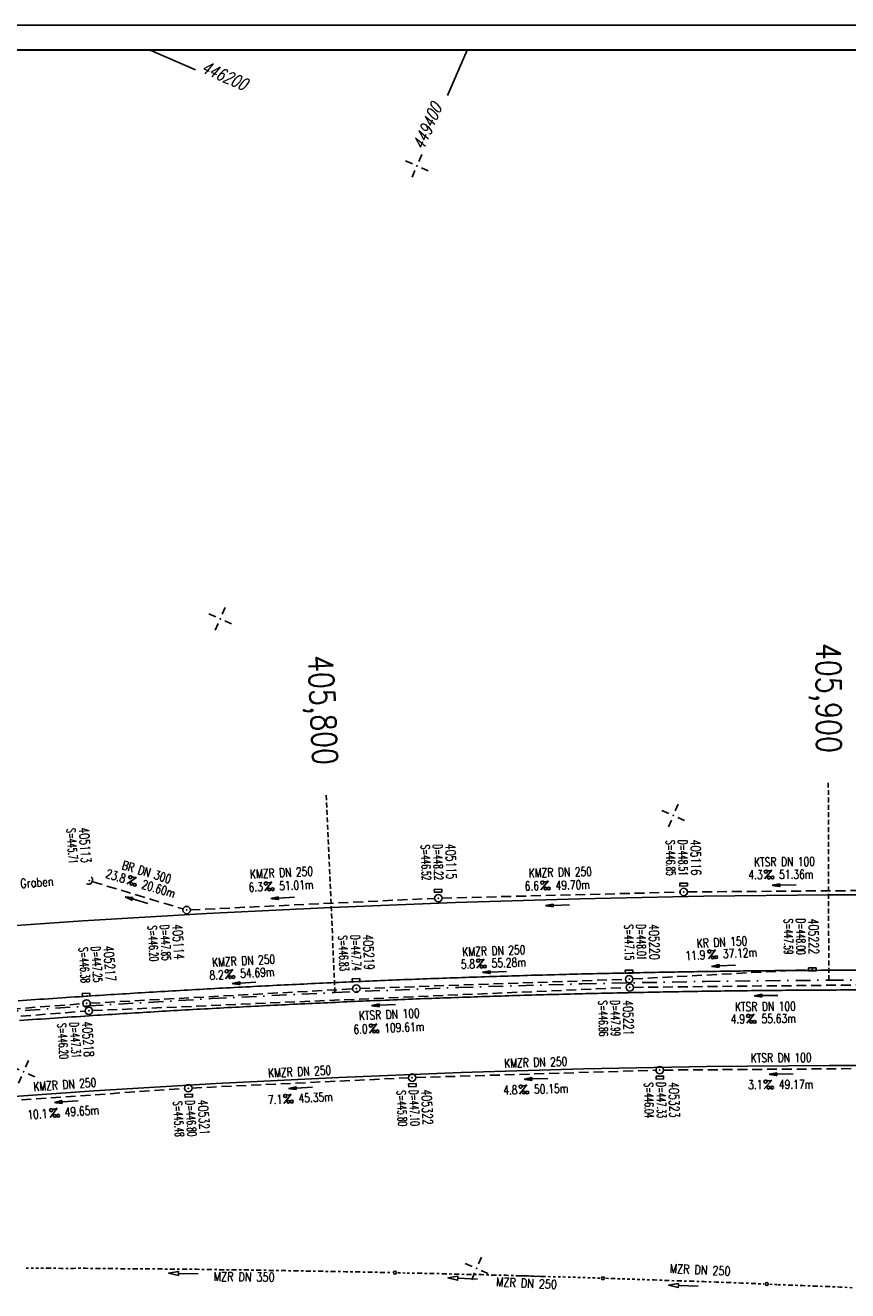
# Model space of a CAD drawing. Extents: x 0 to 1135, y 0 to 420.
# Tile 14 of 52: x 452 to 619, y 164 to 420. Entities that reach past the tile are written whole.
import ezdxf
from ezdxf.enums import TextEntityAlignment as Align

# ---------------------------------------------------------------- set-up
doc = ezdxf.new("R2010")
doc.units = 0
doc.header["$LTSCALE"] = 2
doc.header["$MEASUREMENT"] = 0
for name, pattern in [('ACAD_ISO03W100', [0.5, 0.25, -0.25]), ('AUSGEZOGEN', [0]), ('GESTRICH-X2', [1.5, 1, -0.5]), ('GESTRICHELT', [0.75, 0.5, -0.25]), ('STRICHPT-X3', [3, 1.5, -0.75, 0, -0.75])]:
    doc.linetypes.add(name, pattern=pattern)
doc.layers.get('0').update_dxf_attribs({"linetype": 'AUSGEZOGEN'})
for name, color, linetype in [('ACHSE', 250, 'STRICHPT-X3'), ('FBR', 8, 'CONTINUOUS'), ('HEKTOM', 250, 'GESTRICHELT'), ('KANAL', 7, 'GESTRICH-X2'), ('NETZ', 250, 'CONTINUOUS'), ('PFEIL', 7, 'CONTINUOUS'), ('RAHMEN', 250, 'AUSGEZOGEN'), ('SCHACHTNR', 6, 'CONTINUOUS'), ('SCHRIFT', 7, 'CONTINUOUS'), ('SCHSYMBOL', 7, 'CONTINUOUS'), ('TEXTO', 4, 'CONTINUOUS'), ('TEXTU', 4, 'CONTINUOUS'), ('Tiefenentwässerung', 15, 'CONTINUOUS')]:
    doc.layers.add(name, color=color, linetype=linetype)
doc.styles.add('ROMANS', font='romans.shx', dxfattribs={"width": 0.8})

# ---------------------------------------------------------------- blocks, each defined once
blk = doc.blocks.new('IKR')
at = {"color": 0}
for p, q in [((-2.5, 0), (-1, 0)), ((0, 1), (0, 2.5)), ((1, 0), (2.5, 0)), ((0, -2.5), (0, -1))]:
    blk.add_line(p, q, dxfattribs=at)
blk.add_circle((0, 0), 0.05, dxfattribs=at)
blk.add_point((0, 0), dxfattribs=at)
blk = doc.blocks.new('40')
at = {"color": 0}
blk.add_arc((0.02, 0.31), 0.91, 192.5363, 347.4637, dxfattribs=at)
blk.add_point((0, 0), dxfattribs=at)
blk = doc.blocks.new('PROM')
blk.add_line((1.57, 1.82), (0.02, 0.02))
for centre, radius in [((0.32, 1.51), 0.317), ((0.94, 0.29), 0.283), ((1.64, 0.29), 0.283)]:
    blk.add_circle(centre, radius)
blk.add_arc((0.99, 2.68), 1.03, 239.1414, 303.3549)
blk = doc.blocks.new('PFEIL2')
at = {"color": 0}
for p, q in [((0.88, 0), (-2.4, -0.01)), ((0.88, -0.27), (0.88, 0.28)), ((0.88, 0.28), (2.43, 0.01)), ((0.91, 0.27), (0.88, 0.26)), ((0.97, 0.26), (0.88, 0.25)), ((1.02, 0.25), (0.88, 0.23)), ((1.07, 0.24), (0.88, 0.21)), ((1.13, 0.23), (0.88, 0.19)), ((1.18, 0.22), (0.88, 0.17)), ((1.24, 0.21), (0.88, 0.15)), ((1.29, 0.21), (0.88, 0.14)), ((1.34, 0.2), (0.88, 0.12)), ((1.4, 0.19), (0.88, 0.1)), ((1.45, 0.18), (0.88, 0.08)), ((1.51, 0.17), (0.88, 0.06)), ((1.56, 0.16), (0.88, 0.04)), ((1.61, 0.15), (0.88, 0.02)), ((1.67, 0.14), (0.88, 0.01)), ((1.72, 0.13), (0.88, -0.01)), ((1.78, 0.12), (0.88, -0.03)), ((1.83, 0.11), (0.88, -0.05)), ((1.88, 0.1), (0.88, -0.07)), ((1.94, 0.09), (0.88, -0.09)), ((2.05, 0.08), (0.88, -0.12)), ((1.99, 0.08), (0.88, -0.11)), ((2.1, 0.07), (0.88, -0.14)), ((2.15, 0.06), (0.88, -0.16)), ((2.21, 0.05), (0.88, -0.18)), ((2.26, 0.04), (0.88, -0.2)), ((2.32, 0.03), (0.88, -0.22)), ((2.37, 0.02), (0.88, -0.23)), ((2.42, 0.01), (0.88, -0.25)), ((2.43, 0.01), (0.88, -0.27))]:
    blk.add_line(p, q, dxfattribs=at)
blk = doc.blocks.new('GST')
at = {"color": 0}
blk.add_circle((0, 0), 0.75, dxfattribs=at)
blk.add_point((0, 0), dxfattribs=at)
blk = doc.blocks.new('10')
blk.add_blockref('GST', (0, 0))
blk = doc.blocks.new('13')
blk.add_lwpolyline([(0.76, 1.22), (-0.75, 1.22), (-0.75, 1.8), (0.76, 1.8)], close=True)
at = {"rotation": 180}
blk.add_blockref('GST', (0, 0), dxfattribs=at)
blk = doc.blocks.new('17')
blk.add_lwpolyline([(-0.76, -1.22), (0.75, -1.22), (0.75, -1.8), (-0.76, -1.8)], close=True)
blk.add_blockref('GST', (0, 0))
blk = doc.blocks.new('30')
at = {"color": 0}
for p, q in [((-0.75, -0.29), (-0.75, 0.29)), ((-0.75, 0.29), (0.75, 0.29)), ((0.75, 0.29), (0.75, -0.29)), ((0.75, -0.29), (-0.75, -0.29))]:
    blk.add_line(p, q, dxfattribs=at)
blk.add_point((0, 0), dxfattribs=at)

msp = doc.modelspace()

# ---------------------------------------------------------------- linework, layer by layer
at = {"layer": 'ACHSE'}
msp.add_lwpolyline([(25, 184.12), (166.27, 196.26), (290.81, 206.96), (340.63, 211.25), (365.53, 213.39), (390.44, 215.53), (412.76, 217.45), (415.35, 217.67), (440.27, 219.66), (465.21, 221.4), (490.16, 222.89), (515.13, 224.14), (540.11, 225.14), (565.1, 225.88), (590.1, 226.38), (615.1, 226.63), (640.1, 226.63)], dxfattribs=at)
at = {"layer": 'FBR'}
for points in [[(88.01, 187.53, 0), (104.84, 188.97, 0), (166.44, 194.27, -0.000002), (228.71, 199.62, 0.000002), (290.98, 204.97, 0.000001), (321.65, 207.61, 0.000001), (340.8, 209.25, 0.000002), (353.25, 210.32, -0.000001), (365.71, 211.39, -0.000007), (378.16, 212.46, 0.000001), (390.61, 213.53, 0.000044)], [(87.67, 191.51, 0), (104.5, 192.96, 0), (166.1, 198.25, -0.000002), (228.37, 203.61, 0.000002), (290.64, 208.96, 0.000001), (321.31, 211.59, 0.000001), (340.45, 213.24, 0.000002), (352.91, 214.31, -0.000001), (365.36, 215.38, -0.000007), (377.82, 216.45, 0.000001), (390.27, 217.52, 0.000044)], [(451, 222.45, -0.001254), (465.08, 223.4, -0.001246), (477.53, 224.17, -0.001239), (490.05, 224.89, -0.001239), (502.58, 225.55, -0.001246), (515.04, 226.14, -0.001255), (527.54, 226.67, -0.001253), (540.04, 227.13, -0.001243), (552.52, 227.54, -0.001238), (565.05, 227.88, -0.001241), (577.61, 228.16, -0.00125), (590.07, 228.38, -0.001251), (602.52, 228.54, -0.001241), (615.09, 228.63, -0.00124), (627.64, 228.66, -0.001249)], [(451.28, 218.46, -0.001254), (465.34, 219.41, -0.001246), (477.77, 220.18, -0.001239), (490.27, 220.9, -0.001239), (502.78, 221.55, -0.001246), (515.22, 222.14, -0.001255), (527.7, 222.67, -0.001253), (540.18, 223.14, -0.001243), (552.64, 223.54, -0.001238), (565.15, 223.88, -0.001241), (577.69, 224.16, -0.00125), (590.13, 224.38, -0.001251), (602.56, 224.54, -0.001241), (615.11, 224.63, -0.00124), (627.64, 224.66, -0.001249)]]:
    msp.add_lwpolyline(points, format="xyb", dxfattribs=at)
for points in [[(25, 201.43), (164.79, 213.45), (289.33, 224.15), (339.15, 228.43), (364.06, 230.57), (388.96, 232.71), (411.29, 234.63), (413.93, 234.86), (438.98, 236.86), (464.09, 238.62), (489.22, 240.12), (514.36, 241.37), (539.51, 242.38), (564.67, 243.13), (589.84, 243.63), (615.01, 243.88), (640.18, 243.88)], [(25, 166.81), (167.75, 179.07), (292.29, 189.78), (342.1, 194.06), (367.01, 196.2), (391.92, 198.34), (414.24, 200.26), (416.77, 200.48), (441.56, 202.46), (466.33, 204.19), (491.11, 205.67), (515.91, 206.91), (540.71, 207.9), (565.53, 208.64), (590.36, 209.13), (615.18, 209.38), (640.01, 209.38)]]:
    msp.add_lwpolyline(points, dxfattribs=at)
at = {"layer": 'HEKTOM'}
for p, q in [((615.1, 226.63), (615.01, 266.61)), ((515.13, 224.14), (513.35, 264.1))]:
    msp.add_line(p, q, dxfattribs=at)
at = {"layer": 'KANAL'}
for p, q in [((466.09, 246.55), (484.38, 241.06)), ((536.81, 243.24), (585, 244.46)), ((586.48, 244.5), (636.35, 244.89)), ((485.86, 240.86), (535.33, 243.2)), ((575.45, 226.87), (611.03, 228.77)), ((520.21, 224.93), (573.96, 226.8)), ((575.56, 225.16), (629.72, 225.76)), ((465.6, 221.96), (518.71, 224.86)), ((466.07, 220.46), (574.08, 225.12)), ((410.57, 217.78), (464.09, 221.87)), ((355.88, 211.54), (464.57, 220.37)), ((531.5, 206.91), (580.14, 208.38)), ((581.62, 208.42), (629.3, 208.78)), ((486.18, 204.78), (530, 206.85)), ((436.68, 201.33), (484.71, 204.7))]:
    msp.add_line(p, q, dxfattribs=at)
at = {"layer": 'NETZ'}
for p, q in [((477.7, 414.98), (486.88, 411)), ((541.9, 414.98), (537.92, 405.81))]:
    msp.add_line(p, q, dxfattribs=at)
at = {"layer": 'RAHMEN'}
msp.add_line((1135, 420), (0, 420), dxfattribs=at)
at = {"layer": 'RAHMEN', "const_width": 0.35}
msp.add_lwpolyline([(25, 5), (1130, 5), (1130, 415), (25, 415), (25, 5)], dxfattribs=at)
at = {"layer": 'SCHSYMBOL'}
for points in [[(520.16, 226.38), (518.66, 226.31), (518.63, 226.9), (520.13, 226.96)], [(465.51, 223.43), (464.01, 223.33), (463.97, 223.91), (465.47, 224.01)]]:
    msp.add_lwpolyline(points, close=True, dxfattribs=at)
at = {"layer": 'Tiefenentwässerung', "linetype": 'ACAD_ISO03W100'}
for points in [[(452.59, 168.3), (454.61, 168.31), (457.15, 168.31), (459.62, 168.27), (462.15, 168.27), (464.63, 168.28), (467.16, 168.23), (469.69, 168.23), (472.17, 168.19), (474.7, 168.19), (477.17, 168.15), (479.7, 168.15), (482.18, 168.11), (484.7, 168.07), (487.18, 168.07), (489.71, 168.03), (492.18, 167.99), (494.71, 167.94), (497.19, 167.95), (499.71, 167.9), (502.24, 167.85), (504.71, 167.81), (507.24, 167.76), (509.71, 167.72), (512.23, 167.68), (514.76, 167.63), (517.23, 167.59), (519.76, 167.54), (522.23, 167.5), (524.75, 167.45), (526.67, 167.42)], [(527.87, 167.38), (529.75, 167.31), (532.27, 167.27), (534.74, 167.23), (537.27, 167.18), (539.78, 167.08), (542.26, 167.04), (544.78, 166.99), (547.3, 166.9), (549.77, 166.86), (552.29, 166.76), (552.8, 166.78), (553.3, 166.75), (553.8, 166.72), (554.31, 166.74), (554.81, 166.71), (555.31, 166.68), (555.82, 166.65), (556.28, 166.68), (556.78, 166.65), (557.28, 166.62), (559.29, 166.55), (561.32, 166.53), (563.33, 166.47), (565.3, 166.41), (567.31, 166.34), (568.78, 166.29)], [(569.98, 166.25), (571.34, 166.2), (573.3, 166.14), (575.32, 166.07), (577.33, 166.01), (579.85, 165.91), (582.32, 165.82), (584.83, 165.72), (587.36, 165.67), (589.82, 165.58), (592.34, 165.49), (594.85, 165.39), (597.37, 165.29), (599.84, 165.2), (601.94, 165.12)], [(603.14, 165.06), (604.86, 164.96), (607.33, 164.87), (609.84, 164.77), (612.36, 164.67), (614.88, 164.58), (617.34, 164.49), (619.85, 164.34)]]:
    msp.add_lwpolyline(points, dxfattribs=at)
at = {"layer": 'Tiefenentwässerung', "linetype": 'Continuous'}
for points in [[(487.43, 167.16), (483.43, 167.25), (483.44, 167.65), (481.43, 167.3), (483.42, 166.85), (483.43, 167.25)], [(543.97, 166.1), (539.98, 166.26), (539.99, 166.66), (537.98, 166.34), (539.96, 165.86), (539.98, 166.26)], [(588.66, 164.64), (584.66, 164.8), (584.67, 165.2), (582.66, 164.88), (584.64, 164.4), (584.66, 164.8)]]:
    msp.add_lwpolyline(points, dxfattribs=at)
for centre in [(527.27, 167.4), (569.38, 166.27), (602.54, 165.09)]:
    msp.add_circle(centre, 0.3, dxfattribs=at)

# ---------------------------------------------------------------- block references
at = {"layer": 'NETZ', "rotation": 156.5331}
for p in [(531.72, 391.53), (491.9, 299.8), (583.63, 259.98), (452.08, 208.07), (543.8, 168.25)]:
    msp.add_blockref('IKR', p, dxfattribs=at)
at = {"layer": 'PFEIL'}
for p, rotation in [((606.09, 245.88), 180.4375522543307), ((474.96, 242.84), 163.2378522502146), ((504.54, 243.3), 182.6892522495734), ((560.21, 241.8), 181.456752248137), ((547.45, 228.31), 181.992052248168), ((593.79, 229.56), 183.0642522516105), ((496.73, 226.09), 183.147352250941), ((602.4, 223.52), 180.6305522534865), ((524.97, 221.58), 182.4664522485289), ((605.47, 207.6), 180.4147522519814), ((508.15, 204.82), 182.6930522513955), ((555.85, 206.65), 181.7558522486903), ((460.75, 202.02), 184.0100522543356)]:
    msp.add_blockref('PFEIL2', p, dxfattribs=dict(at, rotation=rotation))
at = {"layer": 'SCHSYMBOL'}
for name, p, rotation in [('40', (465.38, 246.77), 55.90764689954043), ('13', (585.74, 244.49), 0.9489522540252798), ('13', (536.06, 243.23), 2.075652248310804), ('10', (485.11, 240.83), 3.23215224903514), ('13', (574.7, 226.84), 1.207652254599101), ('30', (611.77, 228.82), 0.3611522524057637), ('GST', (519.46, 224.92), 182.4696522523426), ('10', (574.82, 225.15), 1.205752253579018), ('GST', (464.85, 221.92), 183.7182522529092), ('10', (465.31, 220.43), 3.709952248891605), ('17', (530.75, 206.88), 2.2279522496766), ('17', (580.88, 208.42), 1.074452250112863), ('17', (485.45, 204.75), 3.271152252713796)]:
    msp.add_blockref(name, p, dxfattribs=dict(at, rotation=rotation))
at = {"layer": 'TEXTU'}
for p, rotation in [((602.05, 247.1), 0.4375522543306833), ((472.95, 246.14), 343.2378522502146), ((500.89, 244.67), 2.689252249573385), ((556.81, 244.87), 1.456752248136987), ((543.86, 229.04), 1.992052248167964), ((590.7, 230.9), 3.064252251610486), ((492.98, 226.89), 3.14735225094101), ((598.47, 217.88), 0.630552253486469), ((522.13, 215.9), 2.46645224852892), ((552.44, 203.55), 1.755852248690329), ((601.99, 204.57), 0.4147522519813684), ((504.79, 201.66), 2.693052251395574), ((457.47, 198.78), 4.010052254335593)]:
    msp.add_blockref('PROM', p, dxfattribs=dict(at, rotation=rotation))

# ---------------------------------------------------------------- texts
at = {"layer": 'HEKTOM', "style": 'ROMANS', "width": 0.8}
for s, rotation, p in [('405,900', 270.2855, (612.52, 294.92)), ('405,800', 272.5691, (509.69, 292.37))]:
    msp.add_text(s, height=5, rotation=rotation, dxfattribs=at).set_placement(p)
at = {"layer": 'NETZ', "style": 'ROMANS', "oblique": 16.6, "width": 0.75}
for s, rotation, p in [('446200', 336.5331, (487.8, 410.6)), ('449400', 66.5331, (533.04, 394.57))]:
    msp.add_text(s, height=2.5, rotation=rotation, dxfattribs=at).set_placement(p)
at = {"layer": 'SCHACHTNR', "style": 'ROMANS'}
for s, height, rotation, width, p in [('S=445.71', 1.8, 273.6699, 0.6, (460.8, 257.32)), ('405113', 2, 273.6699, 0.7, (463.3, 257.5)), ('S=446.52', 1.8, 272.0757, 0.6, (532.51, 254.02)), ('D=448.22', 1.8, 272.0757, 0.6, (535, 254.09)), ('405115', 2, 272.0757, 0.7, (537.5, 254.2)), ('S=446.85', 1.8, 270.949, 0.6, (582.13, 254.97)), ('D=448.51', 1.8, 270.949, 0.6, (584.63, 255.01)), ('405116', 2, 270.949, 0.7, (587.14, 255.05)), ('S=447.59', 1.8, 270.3612, 0.6, (606.02, 239.04)), ('D=448.00', 1.8, 270.3612, 0.6, (608.53, 239.07)), ('405222', 2, 270.3612, 0.7, (611.02, 239.08)), ('S=446.20', 1.8, 273.2322, 0.6, (477.22, 237.63)), ('D=447.85', 1.8, 273.2322, 0.6, (479.7, 237.77)), ('405114', 2, 273.2322, 0.7, (482.21, 237.91)), ('405219', 2, 272.4697, 0.7, (520.81, 235.85)), ('S=447.15', 1.8, 271.2077, 0.6, (573.71, 237.85)), ('D=448.01', 1.8, 271.2077, 0.6, (576.18, 237.9)), ('405220', 2, 271.2077, 0.7, (578.69, 237.94)), ('D=447.25', 1.8, 273.7183, 0.6, (465.77, 233.37)), ('405217', 2, 273.7183, 0.7, (468.28, 233.51)), ('S=446.83', 1.8, 272.4697, 0.6, (515.81, 235.63)), ('D=447.74', 1.8, 272.4697, 0.6, (518.31, 235.74)), ('S=446.38', 1.8, 273.7183, 0.6, (463.27, 233.2)), ('S=446.86', 1.8, 271.2058, 0.6, (568.46, 222.47)), ('D=447.99', 1.8, 271.2058, 0.6, (570.93, 222.52)), ('405221', 2, 271.2058, 0.7, (573.43, 222.55)), ('S=446.20', 1.8, 273.71, 0.6, (458.91, 217.84)), ('D=447.31', 1.8, 273.71, 0.6, (461.41, 218.02)), ('405218', 2, 273.71, 0.7, (463.91, 218.2)), ('S=446.04', 1.8, 271.0745, 0.6, (577.74, 205.85)), ('D=447.33', 1.8, 271.0745, 0.6, (580.23, 205.93)), ('405323', 2, 271.0745, 0.7, (582.73, 205.96)), ('S=445.80', 1.8, 272.228, 0.6, (527.65, 204.26)), ('D=447.10', 1.8, 272.228, 0.6, (530.15, 204.36)), ('405322', 2, 272.228, 0.7, (532.65, 204.47)), ('S=445.48', 1.8, 273.2712, 0.6, (482.38, 202.07)), ('D=446.80', 1.8, 273.2712, 0.6, (484.89, 202.21)), ('405321', 2, 273.2712, 0.7, (487.38, 202.36))]:
    msp.add_text(s, height=height, rotation=rotation, dxfattribs=dict(at, width=width)).set_placement(p)
at = {"layer": 'SCHRIFT', "style": 'ROMANS', "width": 0.8}
msp.add_text('Entwg. in Graben', height=1.8, rotation=3.9198, dxfattribs=at).set_placement((441.62, 244.63))
at = {"layer": 'TEXTO', "style": 'ROMANS', "width": 0.75}
for s, rotation, p in [('KTSR DN 100', 0.4376, (606.14, 249.71)), ('BR DN 300', 343.2379, (476.76, 247.66)), ('KMZR DN 250', 2.6893, (504.34, 247.5)), ('KMZR DN 250', 1.4568, (560.77, 247.59)), ('KMZR DN 250', 1.9921, (547.32, 231.68)), ('KR DN 150', 3.0643, (593.53, 233.43)), ('KMZR DN 250', 3.1474, (496.67, 229.66)), ('KTSR DN 100', 2.4665, (526.15, 218.79)), ('KTSR DN 100', 0.6306, (602.28, 220.4)), ('KMZR DN 250', 1.7559, (555.79, 209.09)), ('KTSR DN 100', 0.4148, (605.46, 210.02)), ('KMZR DN 250', 2.6931, (508.01, 207.21)), ('KMZR DN 250', 4.0101, (460.49, 204.6))]:
    msp.add_text(s, height=1.8, rotation=rotation, dxfattribs=at).set_placement(p, align=Align.CENTER)
at = {"layer": 'TEXTU', "style": 'ROMANS', "width": 0.75}
for s, rotation, p in [('23.8', 343.2379, (468.57, 247.44)), ('4.3', 0.4376, (598.83, 247.07)), ('51.36m', 0.4376, (605.05, 247.13)), ('20.60m', 343.2379, (475.84, 245.27)), ('6.3', 2.6893, (497.68, 244.52)), ('51.01m', 2.6893, (503.87, 244.8)), ('6.6', 1.4568, (553.57, 244.78)), ('49.70m', 1.4568, (559.8, 244.93)), ('5.8', 1.9921, (540.63, 228.93)), ('55.28m', 1.9921, (546.86, 229.16)), ('11.9', 3.0643, (586.12, 230.66)), ('37.12m', 3.0643, (593.69, 231.05)), ('8.2', 3.1474, (489.76, 226.7)), ('54.69m', 3.1474, (495.98, 227.07)), ('109.61m', 2.4665, (525.14, 216.01)), ('4.9', 0.6306, (595.25, 217.84)), ('55.63m', 0.6306, (601.49, 217.92)), ('6.0', 2.4665, (518.9, 215.76)), ('4.8', 1.7559, (549.21, 203.45)), ('50.15m', 1.7559, (555.45, 203.63)), ('3.1', 0.4148, (598.78, 204.55)), ('49.17m', 0.4148, (605, 204.61)), ('7.1', 2.6931, (501.59, 201.5)), ('45.35m', 2.6931, (507.78, 201.81)), ('10.1', 4.0101, (452.91, 198.45)), ('49.65m', 4.0101, (460.46, 198.98))]:
    msp.add_text(s, height=1.8, rotation=rotation, dxfattribs=at).set_placement(p)
at = {"layer": 'Tiefenentwässerung', "linetype": 'Continuous', "style": 'ROMANS', "width": 0.8}
for s, rotation, oblique, p in [('MZR DN 250', 357.3216, 0, (582.86, 167.36)), ('MZR DN 350', 359.3216, 0, (490.57, 165.72)), ('MZR DN 250', 357.3216, 360, (547.71, 164.65))]:
    msp.add_text(s, height=1.8, rotation=rotation, dxfattribs=dict(at, oblique=oblique)).set_placement(p)

doc.saveas('drawing.dxf')
